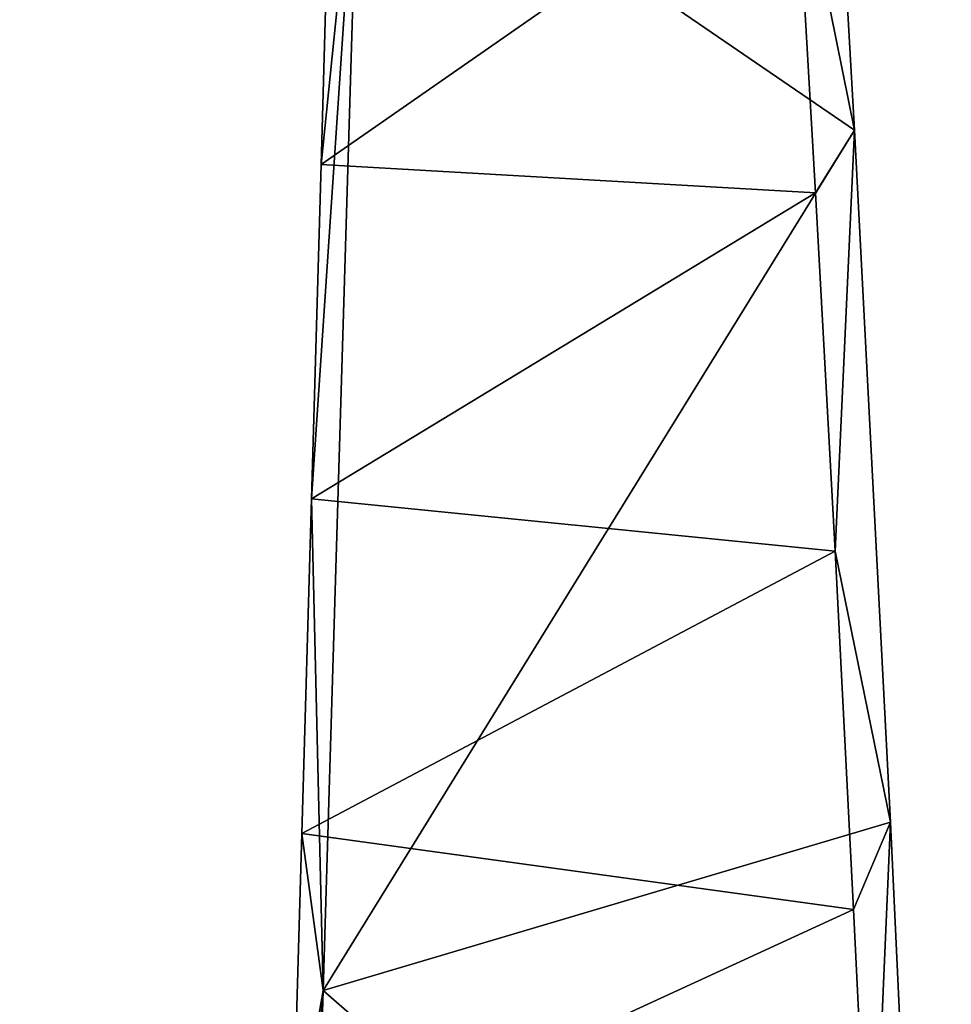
# Model space of a CAD drawing. Header units: millimetres. Extents: x -367 to 346, y -460 to 272.
# Tile 159 of 169: x 244 to 286, y 127 to 172. Entities that reach past the tile are written whole.
import ezdxf

# ---------------------------------------------------------------- set-up
doc = ezdxf.new("R2010")
doc.units = ezdxf.units.MM
doc.layers.add('podrucky', color=251, linetype='Continuous')

msp = doc.modelspace()

# ---------------------------------------------------------------- meshes
at = {"layer": 'podrucky'}
mesh = msp.add_polyface(dxfattribs=at)
corners = [(255.35, 185.088, 633.921), (254.708, 184.199, 624.077), (255.35, 184.072, 624.123), (256, 185.984, 643.764), (256.643, 185.857, 643.808), (256.304, 183.662, 624.21), (257.596, 185.447, 643.887), (257.149, 182.991, 624.312), (258.441, 184.774, 643.977), (257.785, 182.114, 624.419), (259.075, 183.896, 644.069), (258.151, 181.129, 624.52), (259.439, 182.91, 644.152), (258.246, 180.148, 624.606), (259.533, 181.927, 644.22), (257.149, 182.991, 624.312), (279.292, 179.94, 625.801), (257.785, 182.114, 624.419), (245.175, 185.289, 623.459), (236.811, 186.317, 622.912), (238.967, 186.528, 623.014), (241.023, 187.149, 623.078), (256.304, 183.662, 624.21), (235.643, 186.38, 622.842), (258.151, 181.129, 624.52), (258.246, 180.148, 624.606), (236.89, 185.14, 610.295), (240.943, 185.888, 610.261), (240.902, 186.623, 618.124), (236.848, 185.875, 618.16), (232.845, 185.93, 610.192), (232.804, 186.665, 618.055), (238.967, 186.528, 623.014), (241.023, 187.149, 623.078), (236.811, 186.317, 622.912), (235.643, 186.38, 622.842), (236.935, 184.547, 603.017), (241.19, 185.372, 602.94), (232.69, 185.422, 602.936), (229.218, 187.758, 602.719), (244.689, 187.667, 602.727), (280.212, 197.912, 644.299), (259.533, 181.927, 644.22), (282.003, 166.555, 646.467), (259.439, 182.91, 644.152), (245.678, 187.167, 643.115), (235.395, 187.843, 637.562), (245.175, 185.289, 623.459), (235.472, 186.865, 627.745), (235.433, 187.348, 632.654), (282.003, 166.555, 646.467), (279.292, 179.94, 625.801), (280.212, 197.912, 644.299)]
mesh.append_faces([[corners[k] for k in face] for face in [(0, 1, 2, 2), (3, 0, 4, 4), (4, 0, 2, 2), (4, 2, 5, 6), (6, 5, 7, 8), (8, 7, 9, 10), (10, 9, 11, 12), (12, 11, 13, 14), (15, 16, 17, 17), (18, 19, 20, 20), (20, 21, 18, 18), (22, 16, 15, 15), (18, 23, 19, 19), (17, 16, 24, 24), (24, 16, 25, 25), (26, 27, 28, 29), (30, 26, 29, 31), (32, 28, 33, 33), (32, 34, 29, 29), (34, 35, 29, 29), (28, 32, 29, 29), (29, 35, 31, 31), (36, 37, 26, 26), (27, 26, 37, 37), (38, 36, 26, 26), (39, 38, 30, 30), (38, 26, 30, 30), (27, 37, 40, 40), (41, 42, 43, 43), (41, 44, 42, 42), (0, 3, 45, 45), (46, 0, 45, 45), (47, 1, 0, 0), (0, 48, 47, 47), (0, 49, 48, 48), (47, 48, 35, 35), (50, 51, 52, 52)]])
mesh = msp.add_polyface(dxfattribs=at)
corners = [(282.761, 114.941, 630.984), (256.051, 104.316, 629.997), (256.497, 119.49, 629.026), (283.517, 98.675, 632.131), (255.602, 89.139, 630.914), (284.228, 82.402, 633.219), (255.148, 73.959, 631.778), (281.116, 147.454, 628.511), (256.939, 134.66, 628.002), (257.378, 149.826, 626.923), (280.226, 163.701, 627.185), (257.814, 164.989, 625.791), (281.96, 131.201, 629.777), (284.895, 66.124, 634.246), (279.292, 179.94, 625.801), (258.246, 180.148, 624.606), (285.09, 103.772, 650.14), (257.906, 127.541, 647.241), (256.234, 73.121, 649.57), (286.387, 72.351, 651.642), (283.629, 135.174, 648.414), (282.003, 166.555, 646.467), (259.533, 181.927, 644.22), (257.906, 127.541, 647.241), (255.602, 89.139, 630.914), (256.234, 73.121, 649.57), (255.148, 73.959, 631.778), (256.051, 104.316, 629.997), (257.814, 164.989, 625.791), (259.533, 181.927, 644.22), (258.246, 180.148, 624.606), (257.378, 149.826, 626.923), (256.939, 134.66, 628.002), (256.497, 119.49, 629.026), (283.629, 135.174, 648.414), (285.09, 103.772, 650.14), (282.761, 114.941, 630.984), (281.116, 147.454, 628.511), (282.003, 166.555, 646.467), (286.387, 72.351, 651.642), (284.228, 82.402, 633.219), (283.517, 98.675, 632.131), (281.96, 131.201, 629.777), (280.226, 163.701, 627.185), (279.292, 179.94, 625.801)]
mesh.append_faces([[corners[k] for k in face] for face in [(0, 1, 2, 2), (3, 4, 1, 1), (5, 6, 4, 4), (7, 8, 9, 9), (10, 9, 11, 11), (12, 2, 8, 8), (5, 13, 6, 6), (3, 5, 4, 4), (3, 1, 0, 0), (14, 11, 15, 15), (7, 9, 10, 10), (10, 11, 14, 14), (7, 12, 8, 8), (2, 12, 0, 0), (16, 17, 18, 18), (18, 19, 16, 16), (20, 21, 17, 17), (17, 16, 20, 20), (22, 17, 21, 21), (23, 24, 25, 25), (25, 24, 26, 26), (23, 27, 24, 24), (28, 29, 30, 30), (31, 29, 28, 28), (23, 32, 33, 33), (29, 31, 23, 23), (32, 23, 31, 31), (27, 23, 33, 33), (34, 35, 36, 36), (37, 38, 34, 34), (39, 40, 35, 35), (35, 40, 41, 41), (35, 41, 36, 36), (34, 42, 37, 37), (38, 43, 44, 44), (43, 38, 37, 37), (42, 34, 36, 36)]])

doc.saveas('drawing.dxf')
